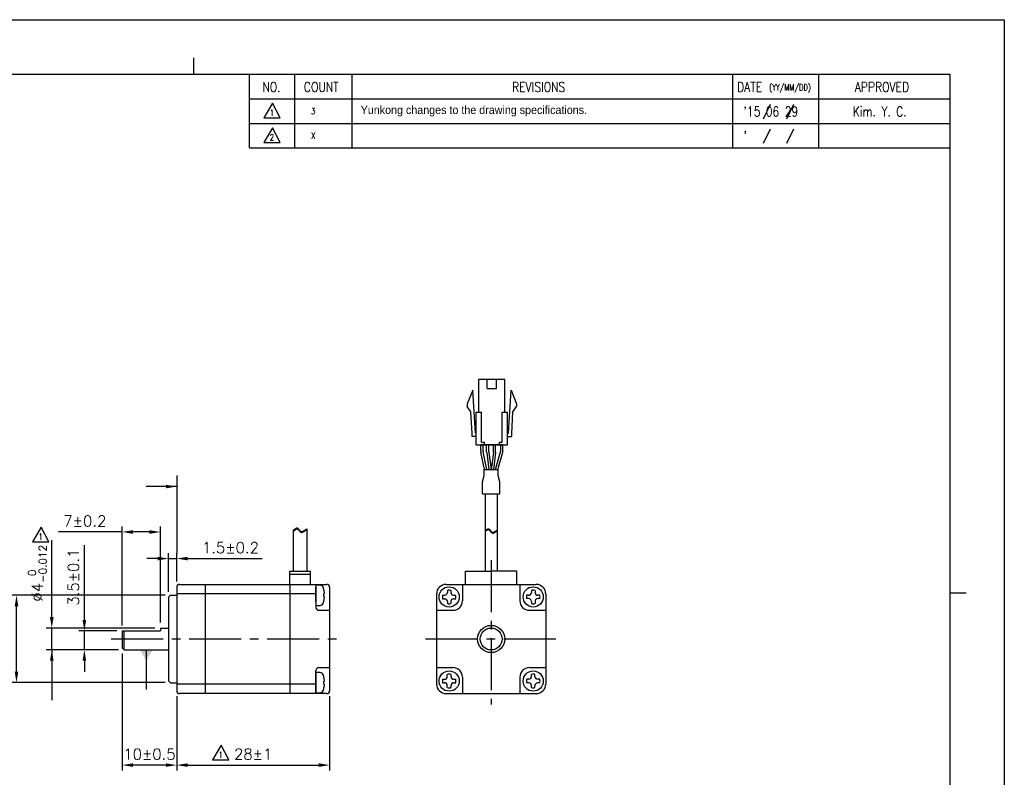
# Model space of a CAD drawing. Header units: millimetres. Extents: x 0 to 297, y 0 to 210.
# Tile 3 of 3: x 117 to 297, y 71 to 210. Entities that reach past the tile are written whole.
import ezdxf

# ---------------------------------------------------------------- set-up
doc = ezdxf.new("R2010")
doc.units = ezdxf.units.MM
doc.header["$PDSIZE"] = -1
doc.linetypes.add('CENTER2', pattern=[28.575, 19.05, -3.175, 3.175, -3.175])
doc.layers.add('SHEET', color=1, linetype='Continuous')
doc.styles.add('H', font='txt')
doc.styles.add('SHEET1', font='ROMANS.SHX', dxfattribs={"width": 0.8, "height": 3})
doc.styles.get("Standard").update_dxf_attribs({"font": 'txt.shx', "bigfont": 'whgtxt.shx'})
doc.dimstyles.new('ISO-25', dxfattribs={"dimtxt": 2.5, "dimasz": 2.5, "dimexe": 1.25, "dimexo": 0.625, "dimtad": 1, "dimtxsty": 'Standard', "dimcen": 2.5, "dimadec": 0, "dimazin": 0, "dimtfac": 1, "dimtmove": 0, "dimatfit": 3, "dimfxl": 0, "dimarcsym": 0})

# ---------------------------------------------------------------- blocks, each defined once
blk = doc.blocks.new('*D9')
at = {"color": 8, "lineweight": -2}
for p, q in [((128.53, 100.07), (128.53, 113.74)), ((134.45, 98.07), (127.53, 98.07)), ((128.53, 94.57), (128.53, 98.07)), ((134.8, 94.57), (127.53, 94.57)), ((128.53, 92.57), (128.53, 90.57))]:
    blk.add_line(p, q, dxfattribs=at)
at = {"color": 8}
for points in [[(128.19, 100.07), (128.86, 100.07), (128.53, 98.07)], [(128.19, 92.57), (128.86, 92.57), (128.53, 94.57)]]:
    blk.add_solid(points, dxfattribs=at)
at = {"layer": 'Defpoints', "color": 0}
for p in [(128.53, 98.07), (135.45, 98.07), (135.8, 94.57)]:
    blk.add_point(p, dxfattribs=at)
at = {"color": 3, "insert": (126.53, 107.9), "char_height": 2, "attachment_point": 5, "rotation": 90}
blk.add_mtext('\\A1;3.5±0.1', dxfattribs=at)
blk = doc.blocks.new('*D10')
at = {"color": 8, "lineweight": -2}
for p, q in [((122.56, 100.57), (122.56, 114.64)), ((141.45, 98.57), (121.56, 98.57)), ((122.56, 94.57), (122.56, 98.57)), ((134.8, 94.57), (121.56, 94.57)), ((122.56, 92.57), (122.56, 90.57))]:
    blk.add_line(p, q, dxfattribs=at)
at = {"color": 8}
for points in [[(122.23, 100.57), (122.89, 100.57), (122.56, 98.57)], [(122.23, 92.57), (122.89, 92.57), (122.56, 94.57)]]:
    blk.add_solid(points, dxfattribs=at)
at = {"layer": 'Defpoints', "color": 0}
for p in [(122.56, 98.57), (142.45, 98.57), (135.8, 94.57)]:
    blk.add_point(p, dxfattribs=at)
at = {"color": 3, "insert": (119.93, 108.6), "char_height": 2, "attachment_point": 5, "rotation": 90}
blk.add_mtext('\\A1;%%C4{\\H1.400000;\\S 0^ -0.012;}', dxfattribs=at)
blk = doc.blocks.new('*D11')
at = {"color": 8, "lineweight": -2}
for p, q in [((143.3, 104.57), (115.1, 104.57)), ((116.1, 90.57), (116.1, 102.57)), ((143.3, 88.57), (115.1, 88.57))]:
    blk.add_line(p, q, dxfattribs=at)
at = {"color": 8}
for points in [[(115.77, 102.57), (116.43, 102.57), (116.1, 104.57)], [(115.77, 90.57), (116.43, 90.57), (116.1, 88.57)]]:
    blk.add_solid(points, dxfattribs=at)
at = {"layer": 'Defpoints', "color": 0}
for p in [(116.1, 104.57), (144.3, 104.57), (144.3, 88.57)]:
    blk.add_point(p, dxfattribs=at)
at = {"color": 3, "insert": (113.47, 96.57), "char_height": 2, "attachment_point": 5, "rotation": 90}
blk.add_mtext('\\A1;%%C16{\\H1.400000;\\S 0^ -0.05;}', dxfattribs=at)
blk = doc.blocks.new('*D12')
at = {"color": 8, "lineweight": -2}
for p, q in [((143.95, 105.22), (143.95, 112.3)), ((145.45, 107.07), (145.45, 112.3)), ((141.95, 111.3), (139.95, 111.3)), ((143.95, 111.3), (145.45, 111.3)), ((147.45, 111.3), (161.12, 111.3))]:
    blk.add_line(p, q, dxfattribs=at)
at = {"color": 8}
for points in [[(141.95, 111.63), (141.95, 110.97), (143.95, 111.3)], [(147.45, 111.63), (147.45, 110.97), (145.45, 111.3)]]:
    blk.add_solid(points, dxfattribs=at)
at = {"layer": 'Defpoints', "color": 0}
for p in [(145.45, 111.3), (145.45, 106.07), (143.95, 104.22)]:
    blk.add_point(p, dxfattribs=at)
at = {"color": 3, "insert": (155.28, 113.3), "char_height": 2, "attachment_point": 5}
blk.add_mtext('\\A1;1.5±0.2', dxfattribs=at)
blk = doc.blocks.new('*D13')
at = {"color": 8, "lineweight": -2}
for p, q in [((145.45, 86.07), (145.45, 72.47)), ((173.45, 86.07), (173.45, 72.47)), ((147.45, 73.47), (171.45, 73.47))]:
    blk.add_line(p, q, dxfattribs=at)
at = {"color": 8}
for points in [[(147.45, 73.8), (147.45, 73.14), (145.45, 73.47)], [(171.45, 73.8), (171.45, 73.14), (173.45, 73.47)]]:
    blk.add_solid(points, dxfattribs=at)
at = {"layer": 'Defpoints', "color": 0}
for p in [(145.45, 87.07), (173.45, 87.07), (173.45, 73.47)]:
    blk.add_point(p, dxfattribs=at)
at = {"color": 3, "insert": (159.45, 75.47), "char_height": 2, "attachment_point": 5}
blk.add_mtext('\\A1;28±1', dxfattribs=at)
blk = doc.blocks.new('*D14')
at = {"color": 8, "lineweight": -2}
for p, q in [((135.45, 116.17), (123.78, 116.17)), ((135.45, 99.07), (135.45, 117.17)), ((140.45, 116.17), (137.45, 116.17)), ((142.45, 99.57), (142.45, 117.17))]:
    blk.add_line(p, q, dxfattribs=at)
at = {"color": 8}
for points in [[(137.45, 116.5), (137.45, 115.83), (135.45, 116.17)], [(140.45, 116.5), (140.45, 115.83), (142.45, 116.17)]]:
    blk.add_solid(points, dxfattribs=at)
at = {"layer": 'Defpoints', "color": 0}
for p in [(142.45, 116.17), (135.45, 98.07), (142.45, 98.57)]:
    blk.add_point(p, dxfattribs=at)
at = {"color": 3, "insert": (128.62, 118.17), "char_height": 2, "attachment_point": 5}
blk.add_mtext('\\A1;7±0.2', dxfattribs=at)
blk = doc.blocks.new('*D15')
at = {"color": 8, "lineweight": -2}
for p, q in [((135.45, 93.92), (135.45, 72.47)), ((145.45, 86.07), (145.45, 72.47)), ((143.45, 73.47), (137.45, 73.47))]:
    blk.add_line(p, q, dxfattribs=at)
at = {"color": 8}
for points in [[(137.45, 73.8), (137.45, 73.14), (135.45, 73.47)], [(143.45, 73.8), (143.45, 73.14), (145.45, 73.47)]]:
    blk.add_solid(points, dxfattribs=at)
at = {"layer": 'Defpoints', "color": 0}
for p in [(135.45, 94.92), (145.45, 87.07), (135.45, 73.47)]:
    blk.add_point(p, dxfattribs=at)
at = {"color": 3, "insert": (140.45, 75.47), "char_height": 2, "attachment_point": 5}
blk.add_mtext('\\A1;10±0.5', dxfattribs=at)

msp = doc.modelspace()

# ---------------------------------------------------------------- linework, layer by layer
at = {"color": 4}
for p, q in [((148.5, 203), (148.5, 200)), ((287, 105), (290, 105))]:
    msp.add_line(p, q, dxfattribs=at)
for p, q in [((200.7869, 138.1421), (200.7869, 144.1421)), ((202.3119, 142.4421), (202.3119, 144.1421)), ((204.0119, 142.4421), (204.0119, 144.1421)), ((205.5369, 138.1421), (205.5369, 144.1421)), ((199.6619, 142.1421), (198.6619, 139.6421)), ((200.1369, 134.2421), (199.6619, 142.1421)), ((206.1869, 134.2421), (206.6619, 142.1421)), ((206.6619, 142.1421), (207.6619, 139.6421)), ((198.6619, 139.6421), (198.6619, 139.1421)), ((199.3004, 138.1561), (198.6619, 139.1421)), ((207.0233, 138.1561), (207.6619, 139.1421)), ((207.6619, 139.6421), (207.6619, 139.1421)), ((199.5379, 134.2061), (199.3004, 138.1561)), ((200.2869, 132.1421), (200.2869, 138.1421)), ((201.2869, 132.6421), (201.2869, 138.1421)), ((205.0369, 132.6421), (205.0369, 138.1421)), ((206.0369, 132.1421), (206.0369, 138.1421)), ((206.7858, 134.2061), (207.0233, 138.1561)), ((199.5369, 133.6421), (199.5369, 134.2421)), ((206.7869, 133.6421), (206.7869, 134.2421)), ((201.1337, 131.0022), (201.1337, 132.1421)), ((205.19, 132.1421), (201.1337, 132.1421)), ((201.5337, 131.0428), (201.5337, 132.1421)), ((201.7869, 132.1421), (201.7869, 132.6421)), ((204.5369, 132.1421), (204.5369, 132.6421)), ((204.79, 131.1384), (204.79, 132.1421)), ((205.19, 131.083), (205.19, 132.1421)), ((201.8024, 127.6421), (201.1541, 130.8012)), ((202.2107, 127.6421), (201.5541, 130.8418)), ((203.8429, 127.6421), (204.7524, 130.8669)), ((204.2585, 127.6421), (205.1524, 130.8116)), ((201.9564, 123.1499), (201.9564, 109.007)), ((204.1064, 123.1499), (204.1064, 109.007)), ((166.7959, 116.4941), (167.2986, 116.8507)), ((166.7959, 116.3271), (167.2986, 116.6837)), ((166.7959, 116.4941), (166.7959, 109.007)), ((167.2986, 116.8507), (167.4176, 116.9024)), ((167.2986, 116.6837), (167.4176, 116.7354)), ((167.4176, 116.9024), (167.5297, 116.909)), ((167.4176, 116.7354), (167.5297, 116.742)), ((167.5297, 116.909), (167.6073, 116.8771)), ((167.5297, 116.742), (167.6073, 116.7101)), ((167.6073, 116.8771), (167.6787, 116.8184)), ((167.6073, 116.7101), (167.6787, 116.6514)), ((167.6787, 116.8184), (167.7469, 116.7406)), ((167.6787, 116.6514), (167.7469, 116.5736)), ((167.7469, 116.7406), (167.8149, 116.6517)), ((167.7469, 116.5736), (167.8149, 116.4847)), ((167.8149, 116.6517), (167.886, 116.5595)), ((167.8149, 116.4847), (167.886, 116.3925)), ((167.886, 116.5595), (167.976, 116.4565)), ((167.886, 116.3925), (167.976, 116.2895)), ((167.976, 116.4565), (168.0727, 116.3671)), ((167.976, 116.2895), (168.0727, 116.2001)), ((168.0727, 116.3671), (168.1742, 116.2982)), ((168.0727, 116.2001), (168.1742, 116.1312)), ((168.1742, 116.2982), (168.279, 116.2571)), ((168.1742, 116.1312), (168.279, 116.0901)), ((168.279, 116.2571), (168.3854, 116.2507)), ((168.279, 116.0901), (168.3854, 116.0837)), ((168.3854, 116.2507), (168.4771, 116.2768)), ((168.3854, 116.0837), (168.4771, 116.1098)), ((168.4771, 116.2768), (169.2959, 116.7434)), ((168.4771, 116.1098), (169.2959, 116.5764)), ((169.2959, 116.7434), (169.2959, 109.007)), ((201.9564, 116.457), (202.3054, 116.7046)), ((201.9564, 116.29), (202.3054, 116.5376)), ((202.3054, 116.7046), (202.4244, 116.7562)), ((202.3054, 116.5376), (202.4244, 116.5892)), ((202.4244, 116.7562), (202.5365, 116.7628)), ((202.4244, 116.5892), (202.5365, 116.5958)), ((202.5365, 116.7628), (202.6141, 116.731)), ((202.5365, 116.5958), (202.6141, 116.564)), ((202.6141, 116.731), (202.6855, 116.6722)), ((202.6141, 116.564), (202.6855, 116.5052)), ((202.6855, 116.6722), (202.7537, 116.5945)), ((202.6855, 116.5052), (202.7537, 116.4275)), ((202.7537, 116.5945), (202.8217, 116.5055)), ((202.7537, 116.4275), (202.8217, 116.3385)), ((202.8217, 116.5055), (202.8928, 116.4133)), ((202.8217, 116.3385), (202.8928, 116.2463)), ((202.8928, 116.4133), (202.9828, 116.3104)), ((202.8928, 116.2463), (202.9828, 116.1434)), ((202.9828, 116.3104), (203.0795, 116.2209)), ((202.9828, 116.1434), (203.0795, 116.0539)), ((203.0795, 116.2209), (203.181, 116.1521)), ((203.0795, 116.0539), (203.181, 115.9851)), ((203.181, 116.1521), (203.2858, 116.1109)), ((203.181, 115.9851), (203.2858, 115.9439)), ((203.2858, 116.1109), (203.3922, 116.1046)), ((203.2858, 115.9439), (203.3922, 115.9376)), ((203.3922, 116.1046), (203.4839, 116.1307)), ((203.3922, 115.9376), (203.4839, 115.9637)), ((203.4839, 116.1307), (204.1064, 116.4854)), ((203.4839, 115.9637), (204.1064, 116.3184)), ((170.9294, 106.4197), (170.9294, 102.72)), ((194.7814, 106.5699), (211.2814, 106.5699)), ((197.7814, 106.5699), (197.7814, 103.5699)), ((208.2814, 106.5699), (208.2814, 103.5699)), ((193.0314, 104.8199), (193.0314, 88.3199)), ((213.0314, 104.8199), (213.0314, 88.3199)), ((143.9516, 104.2199), (144.3016, 104.5699)), ((144.3016, 104.5699), (145.4516, 104.5699)), ((193.0314, 101.8199), (196.0314, 101.8199)), ((210.0314, 101.8199), (213.0314, 101.8199)), ((142.4516, 98.5699), (143.9516, 98.5699)), ((135.8016, 94.5699), (143.9516, 94.5699)), ((170.9294, 90.4197), (170.9294, 86.72)), ((193.0314, 91.3199), (196.0314, 91.3199)), ((210.0314, 91.3199), (213.0314, 91.3199)), ((144.3016, 88.5699), (143.9516, 88.9199)), ((144.3016, 88.5699), (145.4516, 88.5699)), ((197.7814, 89.5699), (197.7814, 86.5699)), ((208.2814, 89.5699), (208.2814, 86.5699)), ((194.7814, 86.5699), (211.2814, 86.5699))]:
    msp.add_line(p, q)
at = {"color": 0}
for p, q in [((202.2018, 130.8448), (202.2018, 132.1421)), ((202.6018, 130.8713), (202.6018, 132.1421)), ((203.4518, 130.8713), (203.4518, 132.1421)), ((203.8518, 130.8448), (203.8518, 132.1421)), ((202.2105, 130.713), (202.6187, 127.6421)), ((202.6105, 130.7395), (203.0222, 127.6421)), ((203.4431, 130.7395), (203.0313, 127.6421)), ((203.8431, 130.713), (203.4348, 127.6421)), ((201.4215, 125.3554), (201.7315, 126.5177)), ((201.7315, 127.6421), (204.3311, 127.6421)), ((201.7315, 126.5177), (201.7315, 127.6421)), ((204.3311, 126.5177), (204.3311, 127.6421)), ((204.6414, 125.3547), (204.3311, 126.5177)), ((201.4215, 123.1499), (201.4215, 125.3554)), ((204.6414, 123.1499), (204.6414, 125.3547)), ((201.4215, 123.1499), (204.6414, 123.1499))]:
    msp.add_line(p, q, dxfattribs=at)
at = {"color": 8}
msp.add_line((145.4516, 126.4912), (145.4516, 112.3005), dxfattribs=at)
at = {"color": 1, "linetype": 'CENTER2', "ltscale": 0.5}
for p, q in [((203.0314, 111.007), (203.0314, 84.5699)), ((133.4516, 96.5699), (175.4516, 96.5699)), ((191.0314, 96.5699), (215.0314, 96.5699))]:
    msp.add_line(p, q, dxfattribs=at)
at = {"color": 0, "linetype": 'ByBlock'}
for p, q in [((166.1516, 106.5699), (166.1516, 109.007)), ((166.1516, 109.007), (169.866, 109.007)), ((166.1516, 108.4151), (169.866, 108.4151)), ((169.866, 109.007), (169.866, 106.5699)), ((198.3478, 106.5699), (198.3478, 109.007)), ((198.3478, 109.007), (203.0314, 109.007)), ((207.7151, 109.007), (203.0314, 109.007)), ((207.7151, 106.5699), (207.7151, 109.007)), ((145.9516, 106.5699), (172.9516, 106.5699)), ((150.6516, 106.5699), (150.6516, 86.5699)), ((166.1516, 106.5699), (166.1516, 86.5699)), ((170.9294, 106.5699), (170.9294, 102.3199)), ((145.4516, 106.0699), (145.4516, 87.0699)), ((170.9294, 104.8199), (145.4516, 104.8199)), ((173.4516, 106.0699), (173.4516, 87.0699)), ((194.1358, 104.6121), (194.5207, 104.6121)), ((195.0207, 105.4741), (195.0207, 105.1121)), ((195.6422, 105.4741), (195.6422, 105.1121)), ((196.1422, 104.6121), (196.5271, 104.6121)), ((210.3892, 105.4655), (210.3892, 105.0806)), ((211.0736, 105.4655), (211.0736, 105.0806)), ((143.9516, 104.2199), (143.9516, 88.9199)), ((194.1358, 103.9277), (194.5207, 103.9277)), ((195.0207, 103.4277), (195.0207, 103.0657)), ((195.6422, 103.4277), (195.6422, 103.0657)), ((196.1422, 103.9277), (196.5271, 103.9277)), ((209.8892, 104.5806), (209.5272, 104.5806)), ((209.8892, 103.9591), (209.5272, 103.9591)), ((210.3892, 103.4591), (210.3892, 103.0742)), ((211.0736, 103.4591), (211.0736, 103.0742)), ((211.9356, 104.5806), (211.5736, 104.5806)), ((211.9356, 103.9591), (211.5736, 103.9591)), ((171.4294, 101.8199), (173.4516, 101.8199)), ((135.4516, 98.0699), (135.4516, 94.9199)), ((135.4516, 98.0699), (142.4516, 98.0699)), ((135.8016, 94.5699), (135.8016, 98.0699)), ((142.4516, 98.5699), (142.4516, 98.0699)), ((135.4516, 94.9199), (135.8016, 94.5699)), ((170.9294, 86.5699), (170.9294, 90.8199)), ((171.4294, 91.3199), (173.4516, 91.3199)), ((194.1272, 89.1806), (194.4892, 89.1806)), ((194.1272, 88.5591), (194.4892, 88.5591)), ((194.9892, 89.6806), (194.9892, 90.0655)), ((195.6736, 89.6806), (195.6736, 90.0655)), ((196.1736, 89.1806), (196.5356, 89.1806)), ((196.1736, 88.5591), (196.5356, 88.5591)), ((209.9207, 89.2121), (209.5358, 89.2121)), ((209.9207, 88.5277), (209.5358, 88.5277)), ((210.4207, 89.7121), (210.4207, 90.0741)), ((211.0422, 89.7121), (211.0422, 90.0741)), ((211.9271, 89.2121), (211.5422, 89.2121)), ((211.9271, 88.5277), (211.5422, 88.5277)), ((170.9294, 88.3199), (145.4516, 88.3199)), ((172.9516, 86.5699), (145.9516, 86.5699)), ((194.9892, 87.6742), (194.9892, 88.0591)), ((195.6736, 87.6742), (195.6736, 88.0591)), ((210.4207, 87.6657), (210.4207, 88.0277)), ((211.0422, 87.6657), (211.0422, 88.0277))]:
    msp.add_line(p, q, dxfattribs=at)
at = {"extrusion": (-1e-16, -1, 0)}
for p, q in [((171.6975, 106.4197), (170.9294, 106.4197)), ((172.3873, 105.6368), (172.3873, 105.6646)), ((172.3873, 105.6646), (172.3873, 105.6368)), ((172.3873, 104.3251), (172.3873, 104.8147)), ((172.3873, 103.4752), (172.3873, 103.5029)), ((170.9294, 102.72), (171.6975, 102.72)), ((171.6975, 90.4197), (170.9294, 90.4197)), ((172.3873, 89.6368), (172.3873, 89.6646)), ((172.3873, 89.6646), (172.3873, 89.6368)), ((172.3873, 88.3251), (172.3873, 88.8147)), ((170.9294, 86.72), (171.6975, 86.72)), ((172.3873, 87.4752), (172.3873, 87.5029))]:
    msp.add_line(p, q, dxfattribs=at)
at = {"lineweight": 35}
for p, q in [((170.9294, 103.4489), (170.9294, 106.0844)), ((170.9294, 87.4489), (170.9294, 90.0844))]:
    msp.add_line(p, q, dxfattribs=at)
at = {"color": 6}
msp.add_lwpolyline([(0, 210), (297, 210), (297, 0), (0, 0)], close=True, dxfattribs=at)
at = {"color": 4}
msp.add_lwpolyline([(10, 200), (287, 200), (287, 10), (10, 10)], close=True, dxfattribs=at)
for points in [[(200.7869, 144.1421), (205.5369, 144.1421)], [(202.3119, 142.4421), (204.0119, 142.4421)], [(200.2869, 138.1421), (201.2869, 138.1421)], [(205.0369, 138.1421), (206.0369, 138.1421)], [(200.2869, 133.6421), (199.5369, 133.6421)], [(200.2869, 133.6421), (199.5369, 133.6421)], [(200.2869, 134.2421), (200.1369, 134.2421)], [(206.0369, 134.2421), (206.1869, 134.2421)], [(206.0369, 133.6421), (206.7869, 133.6421)], [(206.0369, 133.6421), (206.7869, 133.6421)], [(200.2869, 132.1421), (206.0369, 132.1421)], [(201.2869, 132.6421), (201.7869, 132.6421)], [(204.5369, 132.6421), (205.0369, 132.6421)]]:
    msp.add_lwpolyline(points)
for centre, radius in [((195.3314, 104.2699), 1.85), ((210.7314, 104.2699), 1.85), ((203.0314, 96.5699), 2.5), ((195.3314, 88.8699), 1.85), ((210.7314, 88.8699), 1.85)]:
    msp.add_circle(centre, radius)
at = {"color": 0, "linetype": 'ByBlock'}
msp.add_circle((203.0314, 96.5699), 2, dxfattribs=at)
for centre, radius, start, end in [((202.1337, 131.0022), 1, 180, 191.595436), ((202.5337, 131.0428), 1, 180, 191.595436), ((203.79, 131.1384), 1, 344.249037, 0), ((204.19, 131.083), 1, 344.249037, 0), ((171.6975, 105.7855), 0.6342, 17.148404, 90), ((194.7814, 104.8199), 1.75, 90, 180), ((211.2814, 104.8199), 1.75, 0, 90), ((167.7582, 104.57), 4.7568, 13.303619, 17.148404), ((171.6975, 103.3542), 0.6342, 270, 342.851596), ((167.7582, 104.5698), 4.7568, 342.851596, 346.696381), ((196.0314, 103.5699), 1.75, 270, 0), ((210.0314, 103.5699), 1.75, 180, 270), ((171.6975, 89.7855), 0.6342, 17.148404, 90), ((196.0314, 89.5699), 1.75, 0, 90), ((210.0314, 89.5699), 1.75, 90, 180), ((167.7582, 88.57), 4.7568, 13.303619, 17.148404), ((171.6975, 87.3542), 0.6342, 270, 342.851596), ((167.7582, 88.5698), 4.7568, 342.851596, 346.696381), ((194.7814, 88.3199), 1.75, 180, 270), ((211.2814, 88.3199), 1.75, 270, 0)]:
    msp.add_arc(centre, radius, start, end)
at = {"color": 0}
for centre, start, end in [((203.2018, 130.8448), 180, 187.571875), ((203.6018, 130.8713), 180, 187.571875), ((202.4518, 130.8713), 352.428125, 0), ((202.8518, 130.8448), 352.428125, 0)]:
    msp.add_arc(centre, 1, start, end, dxfattribs=at)
at = {"color": 0, "linetype": 'ByBlock'}
for centre, radius, start, end in [((145.9516, 106.0699), 0.5, 90, 180), ((172.9516, 106.0699), 0.5, 0, 90), ((195.3314, 104.2699), 1.2436, 164.029351, 195.970649), ((194.5207, 105.1121), 0.5, 270, 0), ((195.3314, 104.2699), 1.2436, 75.529572, 104.470428), ((196.1422, 105.1121), 0.5, 180, 270), ((195.3314, 104.2699), 1.2436, 344.029351, 15.970649), ((209.8892, 105.0806), 0.5, 270, 0), ((210.7314, 104.2699), 1.2436, 74.029351, 105.970649), ((211.5736, 105.0806), 0.5, 180, 270), ((194.5207, 103.4277), 0.5, 0, 90), ((195.3314, 104.2699), 1.2436, 255.529572, 284.470428), ((196.1422, 103.4277), 0.5, 90, 180), ((210.7314, 104.2699), 1.2436, 165.529572, 194.470428), ((209.8892, 103.4591), 0.5, 0, 90), ((210.7314, 104.2699), 1.2436, 254.029351, 285.970649), ((211.5736, 103.4591), 0.5, 90, 180), ((210.7314, 104.2699), 1.2436, 345.529572, 14.470428), ((171.4294, 102.3199), 0.5, 180, 270), ((171.4294, 90.8199), 0.5, 90, 180), ((195.3314, 88.8699), 1.2436, 165.529572, 194.470428), ((194.4892, 89.6806), 0.5, 270, 0), ((194.4892, 88.0591), 0.5, 0, 90), ((195.3314, 88.8699), 1.2436, 74.029351, 105.970649), ((196.1736, 89.6806), 0.5, 180, 270), ((196.1736, 88.0591), 0.5, 90, 180), ((195.3314, 88.8699), 1.2436, 345.529572, 14.470428), ((210.7314, 88.8699), 1.2436, 164.029351, 195.970649), ((209.9207, 89.7121), 0.5, 270, 0), ((209.9207, 88.0277), 0.5, 0, 90), ((210.7314, 88.8699), 1.2436, 75.529572, 104.470428), ((211.5422, 89.7121), 0.5, 180, 270), ((211.5422, 88.0277), 0.5, 90, 180), ((210.7314, 88.8699), 1.2436, 344.029351, 15.970649), ((145.9516, 87.0699), 0.5, 180, 270), ((172.9516, 87.0699), 0.5, 270, 0), ((195.3314, 88.8699), 1.2436, 254.029351, 285.970649), ((210.7314, 88.8699), 1.2436, 255.529572, 284.470428)]:
    msp.add_arc(centre, radius, start, end, dxfattribs=at)
for points, knots in [([(172.4699, 105.1725), (172.4523, 105.3114), (172.4282, 105.4513), (172.3945, 105.6055), (172.3909, 105.6212), (172.3873, 105.6368)], [13.853196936, 13.853196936, 13.853196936, 13.853196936, 14.222938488, 14.222938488, 14.264868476, 14.264868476, 14.264868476, 14.264868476]), ([(172.3873, 104.8147), (172.3909, 104.8149), (172.3945, 104.8152), (172.4282, 104.8179), (172.4523, 104.8204), (172.4699, 104.8228)], [12.353396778, 12.353396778, 12.353396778, 12.353396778, 12.395326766, 12.395326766, 12.765068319, 12.765068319, 12.765068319, 12.765068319]), ([(172.4699, 104.8228), (172.4523, 104.8204), (172.4282, 104.8179), (172.3945, 104.8152), (172.3911, 104.815), (172.3876, 104.8147)], [13.853196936, 13.853196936, 13.853196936, 13.853196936, 14.222938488, 14.222938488, 14.263757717, 14.263757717, 14.263757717, 14.263757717]), ([(172.4699, 104.317), (172.4523, 104.3194), (172.4282, 104.3218), (172.3945, 104.3245), (172.3909, 104.3248), (172.3873, 104.3251)], [13.853196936, 13.853196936, 13.853196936, 13.853196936, 14.222938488, 14.222938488, 14.264868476, 14.264868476, 14.264868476, 14.264868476]), ([(172.3873, 103.5029), (172.3909, 103.5186), (172.3945, 103.5343), (172.4282, 103.6885), (172.4523, 103.8284), (172.4699, 103.9672)], [12.353396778, 12.353396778, 12.353396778, 12.353396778, 12.395326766, 12.395326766, 12.765068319, 12.765068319, 12.765068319, 12.765068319]), ([(172.4699, 89.1725), (172.4523, 89.3114), (172.4282, 89.4513), (172.3945, 89.6055), (172.3909, 89.6212), (172.3873, 89.6368)], [13.853196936, 13.853196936, 13.853196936, 13.853196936, 14.222938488, 14.222938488, 14.264868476, 14.264868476, 14.264868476, 14.264868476]), ([(172.3873, 88.8147), (172.3909, 88.8149), (172.3945, 88.8152), (172.4282, 88.8179), (172.4523, 88.8204), (172.4699, 88.8228)], [12.353396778, 12.353396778, 12.353396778, 12.353396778, 12.395326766, 12.395326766, 12.765068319, 12.765068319, 12.765068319, 12.765068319]), ([(172.4699, 88.8228), (172.4523, 88.8204), (172.4282, 88.8179), (172.3945, 88.8152), (172.3911, 88.815), (172.3876, 88.8147)], [13.853196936, 13.853196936, 13.853196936, 13.853196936, 14.222938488, 14.222938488, 14.263757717, 14.263757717, 14.263757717, 14.263757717]), ([(172.4699, 88.317), (172.4523, 88.3194), (172.4282, 88.3218), (172.3945, 88.3245), (172.3909, 88.3248), (172.3873, 88.3251)], [13.853196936, 13.853196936, 13.853196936, 13.853196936, 14.222938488, 14.222938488, 14.264868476, 14.264868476, 14.264868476, 14.264868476]), ([(172.3873, 87.5029), (172.3909, 87.5186), (172.3945, 87.5343), (172.4282, 87.6885), (172.4523, 87.8284), (172.4699, 87.9672)], [12.353396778, 12.353396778, 12.353396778, 12.353396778, 12.395326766, 12.395326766, 12.765068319, 12.765068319, 12.765068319, 12.765068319])]:
    msp.add_open_spline(points, degree=3, knots=knots)
for points in [[(172.4876, 104.9305), (172.4842, 105.0101), (172.4784, 105.0909), (172.4699, 105.1725)], [(172.4699, 104.8228), (172.4784, 104.8591), (172.4842, 104.8951), (172.4876, 104.9305)], [(172.4699, 104.823), (172.4699, 104.8229), (172.4699, 104.8228), (172.4699, 104.8228)], [(172.4876, 104.2092), (172.4842, 104.2446), (172.4784, 104.2806), (172.4699, 104.317)], [(172.4699, 103.9672), (172.4784, 104.0488), (172.4842, 104.1297), (172.4876, 104.2092)], [(172.4876, 88.9305), (172.4842, 89.0101), (172.4784, 89.0909), (172.4699, 89.1725)], [(172.4699, 88.8228), (172.4784, 88.8591), (172.4842, 88.8951), (172.4876, 88.9305)], [(172.4699, 88.823), (172.4699, 88.8229), (172.4699, 88.8228), (172.4699, 88.8228)], [(172.4876, 88.2092), (172.4842, 88.2446), (172.4784, 88.2806), (172.4699, 88.317)], [(172.4699, 87.9672), (172.4784, 88.0488), (172.4842, 88.1297), (172.4876, 88.2092)]]:
    msp.add_open_spline(points, degree=3)
at = {"layer": 'SHEET', "color": 7}
for q in [(158.75, 200), (287, 186.5)]:
    msp.add_line((158.75, 186.5), q, dxfattribs=at)
at = {"layer": 'SHEET'}
for p, q in [((167, 200), (167, 186.5)), ((177.5, 200), (177.5, 186.5)), ((247.25, 200), (247.25, 186.5)), ((263, 200), (263, 186.5)), ((158.75, 195.5), (287, 195.5)), ((254.1049, 194.4555), (252.8538, 191.7979)), ((258.3681, 194.4514), (257.117, 191.7938)), ((158.75, 191), (287, 191)), ((254.1049, 189.9555), (252.8538, 187.2979)), ((258.3681, 189.9514), (257.117, 187.2938))]:
    msp.add_line(p, q, dxfattribs=at)
at = {"layer": 'SHEET', "color": 1, "linetype": 'Continuous'}
for p, q in [((162.9573, 194.708), (161.3697, 192.0032)), ((164.3685, 192.0032), (162.9573, 194.708)), ((161.3697, 192.0032), (164.3685, 192.0032)), ((162.9573, 190.208), (161.3697, 187.5032)), ((164.3685, 187.5032), (162.9573, 190.208)), ((161.3697, 187.5032), (164.3685, 187.5032)), ((120.6091, 117.0756), (119.0215, 114.3708)), ((122.0203, 114.3708), (120.6091, 117.0756)), ((119.0215, 114.3708), (122.0203, 114.3708)), ((153.5646, 77.1173), (151.977, 74.4125)), ((154.9758, 74.4125), (153.5646, 77.1173)), ((151.977, 74.4125), (154.9758, 74.4125))]:
    msp.add_line(p, q, dxfattribs=at)

# ---------------------------------------------------------------- texts
at = {"color": 1, "insert": (177.5, 193.25), "char_height": 1.5, "attachment_point": 4, "style": 'H'}
msp.add_mtext_dynamic_manual_height_columns('{\\fGulim|b0|i0|c129|p50;   Yunkong changes to the drawing specifications.}', width=59.00043, gutter_width=12.5, heights=[0], dxfattribs=at)
at = {"layer": 'SHEET', "style": 'SHEET1', "width": 0.8}
for s, height, p in [('NO.', 1.8, (161.128, 196.7733)), ('COUNT', 1.8, (168.7355, 196.7733)), ('DATE', 1.8, (248.0796, 196.7733)), ('APPROVED', 1.8, (269.6251, 196.7733)), ('(YY/MM/DD)', 1.125, (253.9419, 197.0429)), ('1', 1.125, (162.4882, 192.373)), ('3', 1.125, (170.0593, 192.6937)), ("'15 06 29", 1.8, (249.2479, 192.2816)), ('Kim. Y. C.', 1.8, (269.2385, 192.2816)), ("'", 1.8, (249.2479, 187.7816)), ('2', 1.125, (162.4882, 187.873)), ('X', 1.125, (170.0593, 188.1937)), ('1', 1.125, (120.14, 114.7406)), ('1', 1.125, (153.0956, 74.7823))]:
    msp.add_text(s, height=height, dxfattribs=at).set_placement(p)
at = {"layer": 'SHEET', "color": 7, "style": 'SHEET1', "width": 0.8}
msp.add_text('REVISIONS', height=1.8, dxfattribs=at).set_placement((206.859, 196.7733))

# ---------------------------------------------------------------- dimensions: what is measured, and where the dimension line sits
for base, p1, p2, override, picture, middle in [((142.4516, 116.167), (135.4516, 98.0699), (142.4516, 98.5699), {"dimtxt": 2, "dimasz": 2, "dimexe": 1, "dimexo": 1, "dimgap": 1, "dimdec": 3, "dimzin": 9, "dimdsep": 46, "dimcen": 0, "dimclrd": 8, "dimclre": 8, "dimclrt": 3, "dimadec": 3, "dimazin": 2, "dimtol": 1, "dimtp": 0.2, "dimtm": 0.2, "dimtdec": 3, "dimfxl": 0.6, "dimtolj": 1, "dimtzin": 9, "dimarcsym": 1}, '*D14', (128.6183, 116.167)), ((135.4516, 73.4701), (145.4516, 87.0699), (135.4516, 94.9199), {"dimtxt": 2, "dimasz": 2, "dimexe": 1, "dimexo": 1, "dimgap": 1, "dimdec": 3, "dimzin": 9, "dimdsep": 46, "dimcen": 0, "dimclrd": 8, "dimclre": 8, "dimclrt": 3, "dimadec": 3, "dimazin": 2, "dimtol": 1, "dimtp": 0.5, "dimtm": 0.5, "dimtdec": 3, "dimfxl": 0.6, "dimtolj": 1, "dimtzin": 9, "dimarcsym": 1}, '*D15', (140.4516, 73.4701))]:
    dim = msp.add_linear_dim(base=base, p1=p1, p2=p2, dimstyle='ISO-25', override=override)
    dim.commit()
    dim.dimension.update_dxf_attribs({"geometry": picture, "text_midpoint": middle, "dimtype": 160})
dim = msp.add_linear_dim(base=(122.5616, 98.5699), p1=(135.8016, 94.5699), p2=(142.4516, 98.5699), angle=90, text='%%C<>', dimstyle='ISO-25', override={"dimtxt": 2, "dimasz": 2, "dimexe": 1, "dimexo": 1, "dimgap": 1, "dimdec": 3, "dimzin": 9, "dimdsep": 46, "dimcen": 0, "dimclrd": 8, "dimclre": 8, "dimclrt": 3, "dimadec": 3, "dimazin": 2, "dimtol": 1, "dimtm": 0.012, "dimtfac": 0.7, "dimtdec": 3, "dimfxl": 0.6, "dimtolj": 1, "dimtzin": 9, "dimarcsym": 1})
dim.commit()
dim.dimension.update_dxf_attribs({"geometry": '*D10', "text_midpoint": (122.5616, 108.6032), "dimtype": 160})
dim = msp.add_linear_dim(base=(128.5272, 98.0699), p1=(135.8016, 94.5699), p2=(135.4516, 98.0699), angle=90, dimstyle='ISO-25', override={"dimtxt": 2, "dimasz": 2, "dimexe": 1, "dimexo": 1, "dimgap": 1, "dimdec": 3, "dimzin": 9, "dimdsep": 46, "dimcen": 0, "dimclrd": 8, "dimclre": 8, "dimclrt": 3, "dimadec": 3, "dimazin": 2, "dimtol": 1, "dimtp": 0.1, "dimtm": 0.1, "dimtdec": 3, "dimfxl": 0.6, "dimtolj": 1, "dimtzin": 9, "dimarcsym": 1})
dim.commit()
dim.dimension.update_dxf_attribs({"geometry": '*D9', "text_midpoint": (126.5272, 107.9032)})
for base, p1, p2, override, picture, middle in [((145.4516, 111.3005), (143.9516, 104.2199), (145.4516, 106.0699), {"dimtxt": 2, "dimasz": 2, "dimexe": 1, "dimexo": 1, "dimgap": 1, "dimdec": 3, "dimzin": 9, "dimdsep": 46, "dimcen": 0, "dimclrd": 8, "dimclre": 8, "dimclrt": 3, "dimadec": 3, "dimazin": 2, "dimtol": 1, "dimtp": 0.2, "dimtm": 0.2, "dimtdec": 3, "dimfxl": 0.6, "dimtolj": 1, "dimtzin": 9, "dimarcsym": 1}, '*D12', (155.285, 113.3005)), ((173.4516, 73.4701), (145.4516, 87.0699), (173.4516, 87.0699), {"dimtxt": 2, "dimasz": 2, "dimexe": 1, "dimexo": 1, "dimgap": 1, "dimdec": 3, "dimzin": 9, "dimdsep": 46, "dimcen": 0, "dimclrd": 8, "dimclre": 8, "dimclrt": 3, "dimadec": 3, "dimazin": 2, "dimtol": 1, "dimtp": 1, "dimtm": 1, "dimtdec": 3, "dimfxl": 0.6, "dimtolj": 1, "dimtzin": 9, "dimarcsym": 1}, '*D13', (159.4516, 75.4701))]:
    dim = msp.add_linear_dim(base=base, p1=p1, p2=p2, dimstyle='ISO-25', override=override)
    dim.commit()
    dim.dimension.update_dxf_attribs({"geometry": picture, "text_midpoint": middle})
dim = msp.add_linear_dim(base=(116.0988, 104.5699), p1=(144.3016, 88.5699), p2=(144.3016, 104.5699), angle=90, text='%%C<>', dimstyle='ISO-25', override={"dimtxt": 2, "dimasz": 2, "dimexe": 1, "dimexo": 1, "dimgap": 1, "dimdec": 3, "dimzin": 9, "dimdsep": 46, "dimcen": 0, "dimclrd": 8, "dimclre": 8, "dimclrt": 3, "dimadec": 3, "dimazin": 2, "dimtol": 1, "dimtm": 0.05, "dimtfac": 0.7, "dimtdec": 3, "dimfxl": 0.6, "dimtolj": 1, "dimtzin": 9, "dimarcsym": 1})
dim.commit()
dim.dimension.update_dxf_attribs({"geometry": '*D11', "text_midpoint": (113.4655, 96.5699)})

# ---------------------------------------------------------------- leaders
for points, override in [([(145.4516, 124.4912), (139.8313, 124.4912)], {"dimtxt": 2, "dimasz": 2, "dimexe": 1, "dimexo": 1, "dimgap": 1, "dimtad": 0, "dimdec": 3, "dimzin": 9, "dimdsep": 46, "dimcen": 0, "dimclrd": 8, "dimclre": 8, "dimclrt": 3, "dimadec": 3, "dimazin": 2, "dimtdec": 3, "dimfxl": 0.6, "dimtolj": 1, "dimtzin": 1, "dimarcsym": 1}), ([(122.5616, 94.5699), (122.5616, 85.3501)], {"dimtxt": 2, "dimasz": 2, "dimexe": 1, "dimexo": 1, "dimgap": 1, "dimtad": 0, "dimdec": 3, "dimzin": 9, "dimdsep": 46, "dimcen": 0, "dimclrd": 8, "dimclre": 8, "dimclrt": 3, "dimadec": 3, "dimazin": 2, "dimtdec": 3, "dimfxl": 0.6, "dimtolj": 1, "dimtzin": 1, "dimarcsym": 1}), ([(139.8766, 94.5699), (139.8766, 87.3166)], {"dimtxt": 2, "dimasz": 2, "dimexe": 1, "dimexo": 1, "dimgap": 1, "dimtad": 0, "dimdec": 3, "dimzin": 9, "dimdsep": 46, "dimcen": 0, "dimclrd": 8, "dimclre": 8, "dimclrt": 3, "dimadec": 3, "dimazin": 2, "dimtdec": 3, "dimldrblk": 'DatumFilled', "dimfxl": 0.6, "dimtolj": 1, "dimtzin": 1, "dimarcsym": 1})]:
    msp.add_leader(points, dimstyle='ISO-25', override=override)

doc.saveas('drawing.dxf')
